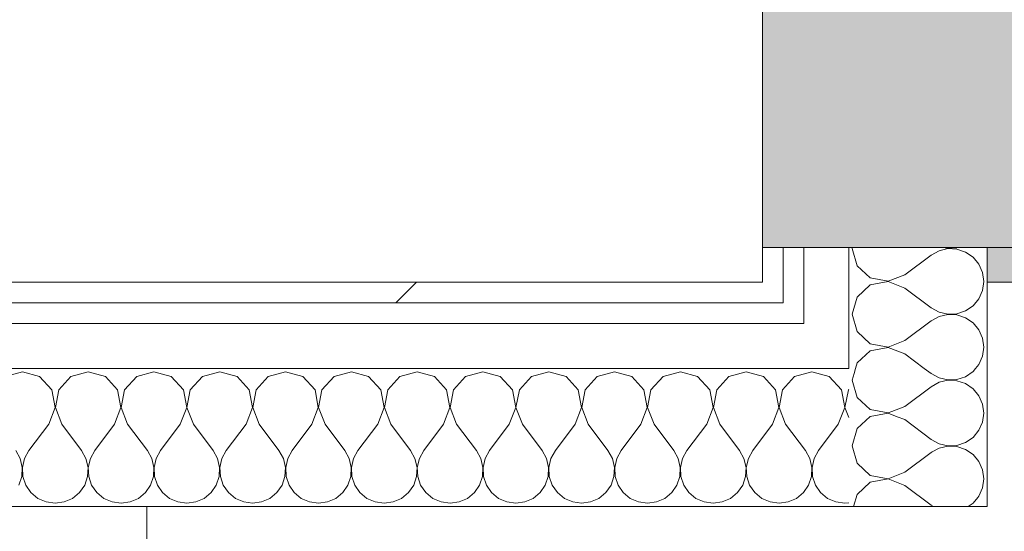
# Model space of a CAD drawing. Header units: millimetres. Extents: x -40968 to 11883, y -18816 to 4378.
# Tile 217 of 256: x 6142 to 6427, y -16796 to -16648. Entities that reach past the tile are written whole.
import ezdxf

# ---------------------------------------------------------------- set-up
doc = ezdxf.new("R2010")
doc.units = ezdxf.units.MM
doc.header["$MEASUREMENT"] = 0
doc.linetypes.add('Wipeout_Contour', pattern=[1000, 0, -1000])
for name, color, linetype, lineweight in [('08_E_Envans secs_Pluma_Nº__7', 7, 'Continuous', 5), ('10_ESTR_Pilars_Pluma_Nº__28', 7, 'Continuous', 20), ('10_ESTR_Pilars_Pluma_Nº__42', 8, 'Continuous', 25), ('12_FAÇ_Façana_Pluma_Nº__7', 7, 'Continuous', 5), ('Nuevo_08_E_Envans secs_Pluma_Nº__1', 7, 'Continuous', 5)]:
    doc.layers.add(name, color=color, linetype=linetype, lineweight=lineweight)
for name, color, linetype in [('10_ESTR_Pilars', 7, 'Continuous'), ('12_FAÇ_Façana', 7, 'Continuous'), ('Nuevo_08_E_Envans secs', 7, 'Continuous')]:
    doc.layers.add(name, color=color, linetype=linetype)
for name, color, linetype, lineweight, true_color in [('12_FAÇ_Façana_Pluma_Nº__102', 7, 'Continuous', 5, 0xcccccc), ('12_FAÇ_Façana_Pluma_Nº__176', 7, 'Continuous', 15, 0x93a0c6), ('Nuevo_08_E_Envans secs_Pluma_Nº__102', 7, 'Continuous', 5, 0xcccccc), ('Nuevo_08_E_Envans secs_Pluma_Nº__171', 171, 'Continuous', 13, 0xaaaaff), ('Nuevo_08_E_Envans secs_Pluma_Nº__177', 7, 'Continuous', 15, 0xf7e046)]:
    doc.layers.add(name, color=color, linetype=linetype, lineweight=lineweight, true_color=true_color)
pattern_1 = [(45, (0, 0), (-183.8478, 183.8478), [195, -65]), (45, (7e-14, 183.85), (-183.8478, 183.8478), [195, -65])]

# ---------------------------------------------------------------- blocks, each defined once
blk = doc.blocks.new('Muro_65_1', base_point=(6782.11, -16633.98))
at = {"layer": '12_FAÇ_Façana_Pluma_Nº__102', "linetype": 'Continuous', "lineweight": 0, "true_color": 0xe5e5e5}
for points in [[(6363.11, -16713.98), (6363.11, -16643.98), (6357.11, -16643.98), (6357.11, -16713.98)], [(6369.11, -16713.98), (6369.11, -16643.98), (6363.11, -16643.98), (6363.11, -16713.98)], [(6382.11, -16713.98), (6382.11, -16643.98), (6369.11, -16643.98), (6369.11, -16713.98)], [(6422.11, -16713.98), (6422.11, -16643.98), (6382.11, -16643.98), (6382.11, -16713.98)], [(6432.11, -16643.98), (6422.11, -16643.98), (6422.11, -16713.98), (6432.11, -16713.98)]]:
    blk.add_hatch(color=254, dxfattribs=at).paths.add_polyline_path(points)
at = {"layer": '12_FAÇ_Façana_Pluma_Nº__176', "linetype": 'Continuous', "lineweight": 0, "true_color": 0x495063}
blk.add_hatch(color=251, dxfattribs=at).paths.add_polyline_path([(6692.11, -16713.98), (6422.11, -16713.98), (6422.11, -16723.98), (6692.11, -16723.98)])
at = {"layer": '08_E_Envans secs_Pluma_Nº__7', "color": 7, "linetype": 'Continuous', "lineweight": 5}
for p, q in [((6357.11, -16713.98), (6363.11, -16713.98)), ((6363.11, -16713.98), (6369.11, -16713.98)), ((6369.11, -16713.98), (6382.11, -16713.98)), ((6382.11, -16713.98), (6422.11, -16713.98))]:
    blk.add_line(p, q, dxfattribs=at)
at = {"layer": '12_FAÇ_Façana_Pluma_Nº__7', "color": 7, "linetype": 'Continuous', "lineweight": 5}
blk.add_line((6422.11, -16713.98), (6432.11, -16713.98), dxfattribs=at)
at = {"layer": '12_FAÇ_Façana_Pluma_Nº__7', "color": 7, "linetype": 'Continuous', "lineweight": 5, "flags": 128}
for points in [[(6422.11, -16713.98), (6422.11, -16723.98)], [(6422.11, -16723.98), (6692.11, -16723.98)]]:
    blk.add_lwpolyline(points, dxfattribs=at)
at = {"layer": 'Nuevo_08_E_Envans secs_Pluma_Nº__1', "color": 7, "linetype": 'Continuous', "lineweight": 5}
blk.add_line((6357.11, -16643.98), (6357.11, -16713.98), dxfattribs=at)
blk = doc.blocks.new('*X139')
at = {"layer": 'Nuevo_08_E_Envans secs_Pluma_Nº__102', "color": 254, "linetype": 'Continuous', "lineweight": 5, "true_color": 0xcccccc}
for p, q in [((6383.6, -16750.47), (6383.06, -16752.38)), ((6383.06, -16752.38), (6384.48, -16757.39)), ((6384.48, -16757.39), (6388.32, -16760.9)), ((6388.32, -16760.9), (6393.44, -16761.87)), ((6393.44, -16761.94), (6388.32, -16762.91)), ((6393.44, -16761.87), (6394.56, -16761.43)), ((6396.09, -16762.96), (6393.44, -16761.94)), ((6388.32, -16762.91), (6384.48, -16766.42)), ((6384.48, -16766.42), (6383.06, -16771.43)), ((6383.06, -16771.43), (6384.48, -16776.44)), ((6398.3, -16779.05), (6405.92, -16773.33)), ((6406.27, -16773.14), (6405.92, -16773.33)), ((6384.48, -16776.44), (6388.32, -16779.95)), ((6393.44, -16780.91), (6398.3, -16779.05)), ((6388.32, -16781.96), (6384.48, -16785.47)), ((6388.32, -16779.95), (6393.44, -16780.91)), ((6393.44, -16780.99), (6388.32, -16781.96)), ((6398.3, -16782.86), (6393.44, -16780.99)), ((6398.3, -16782.86), (6405.92, -16788.57)), ((6384.48, -16785.47), (6383.48, -16788.98)), ((6418.05, -16787.98), (6419.44, -16786.31)), ((6405.92, -16788.57), (6406.65, -16788.98)), ((6416.61, -16788.98), (6418.05, -16787.98))]:
    blk.add_line(p, q, dxfattribs=at)
blk = doc.blocks.new('*X143')
at = {"layer": 'Nuevo_08_E_Envans secs_Pluma_Nº__102', "color": 254, "linetype": 'Continuous', "lineweight": 5, "true_color": 0xcccccc}
for p, q in [((6383.15, -16713.98), (6383.06, -16714.29)), ((6383.06, -16714.29), (6384.48, -16719.29)), ((6398.3, -16721.9), (6405.92, -16716.19)), ((6408.21, -16714.92), (6405.92, -16716.19)), ((6410.77, -16714.32), (6408.21, -16714.92)), ((6409.61, -16713.98), (6410.77, -16714.25)), ((6410.77, -16714.25), (6413.4, -16714.12)), ((6413.4, -16714.45), (6410.77, -16714.32)), ((6413.4, -16714.12), (6413.83, -16713.98)), ((6415.89, -16715.29), (6413.4, -16714.45)), ((6418.05, -16716.78), (6415.89, -16715.29)), ((6384.48, -16719.29), (6388.32, -16722.8)), ((6419.73, -16718.8), (6418.05, -16716.78)), ((6420.79, -16721.21), (6419.73, -16718.8)), ((6393.44, -16723.77), (6398.3, -16721.9)), ((6421.15, -16723.81), (6420.79, -16721.21)), ((6388.32, -16724.81), (6384.48, -16728.33)), ((6388.32, -16722.8), (6393.44, -16723.77)), ((6393.44, -16723.85), (6388.32, -16724.81)), ((6398.3, -16725.71), (6393.44, -16723.85)), ((6420.79, -16726.41), (6421.15, -16723.81)), ((6398.3, -16725.71), (6405.92, -16731.43)), ((6419.73, -16728.82), (6420.79, -16726.41)), ((6384.48, -16728.33), (6383.06, -16733.33)), ((6418.05, -16730.84), (6419.73, -16728.82)), ((6383.06, -16733.33), (6384.48, -16738.34)), ((6405.92, -16731.43), (6408.21, -16732.7)), ((6408.21, -16732.7), (6410.77, -16733.29)), ((6410.77, -16733.37), (6408.21, -16733.97)), ((6410.77, -16733.29), (6413.4, -16733.17)), ((6413.4, -16733.5), (6410.77, -16733.37)), ((6413.4, -16733.17), (6415.89, -16732.33)), ((6415.89, -16734.34), (6413.4, -16733.5)), ((6415.89, -16732.33), (6418.05, -16730.84)), ((6398.3, -16740.95), (6405.92, -16735.24)), ((6408.21, -16733.97), (6405.92, -16735.24)), ((6418.05, -16735.83), (6415.89, -16734.34)), ((6419.73, -16737.85), (6418.05, -16735.83)), ((6384.48, -16738.34), (6388.32, -16741.85)), ((6420.79, -16740.25), (6419.73, -16737.85)), ((6388.32, -16741.85), (6393.44, -16742.82)), ((6393.44, -16742.82), (6398.3, -16740.95)), ((6421.15, -16742.86), (6420.79, -16740.25)), ((6388.32, -16743.86), (6384.48, -16747.37)), ((6393.44, -16742.9), (6388.32, -16743.86)), ((6398.3, -16744.76), (6393.44, -16742.9)), ((6398.3, -16744.76), (6403.91, -16748.98)), ((6420.79, -16745.46), (6421.15, -16742.86)), ((6384.48, -16747.37), (6384.03, -16748.98)), ((6419.73, -16747.86), (6420.79, -16745.46)), ((6418.81, -16748.98), (6419.73, -16747.86))]:
    blk.add_line(p, q, dxfattribs=at)
blk = doc.blocks.new('*X144')
at = {"layer": 'Nuevo_08_E_Envans secs_Pluma_Nº__102', "color": 254, "linetype": 'Continuous', "lineweight": 5, "true_color": 0xcccccc}
for p, q in [((6384.03, -16748.98), (6383.6, -16750.47)), ((6403.91, -16748.98), (6405.92, -16750.48)), ((6405.92, -16750.48), (6408.21, -16751.75)), ((6415.89, -16751.38), (6418.05, -16749.89)), ((6418.05, -16749.89), (6418.81, -16748.98)), ((6408.21, -16753.01), (6405.92, -16754.29)), ((6408.21, -16751.75), (6410.77, -16752.34)), ((6410.77, -16752.42), (6408.21, -16753.01)), ((6410.77, -16752.34), (6413.4, -16752.22)), ((6413.4, -16752.55), (6410.77, -16752.42)), ((6413.4, -16752.22), (6415.89, -16751.38)), ((6415.89, -16753.39), (6413.4, -16752.55)), ((6418.05, -16754.87), (6415.89, -16753.39)), ((6398.3, -16760), (6405.92, -16754.29)), ((6419.73, -16756.9), (6418.05, -16754.87)), ((6420.79, -16759.3), (6419.73, -16756.9)), ((6394.56, -16761.43), (6398.3, -16760)), ((6421.15, -16761.9), (6420.79, -16759.3)), ((6420.79, -16764.51), (6421.15, -16761.9)), ((6398.3, -16763.81), (6396.09, -16762.96)), ((6398.3, -16763.81), (6405.92, -16769.52)), ((6419.73, -16766.91), (6420.79, -16764.51)), ((6418.05, -16768.94), (6419.73, -16766.91)), ((6405.92, -16769.52), (6408.21, -16770.8)), ((6413.4, -16771.26), (6415.89, -16770.42)), ((6415.89, -16770.42), (6418.05, -16768.94)), ((6408.21, -16772.06), (6406.27, -16773.14)), ((6408.21, -16770.8), (6410.77, -16771.39)), ((6410.77, -16771.47), (6408.21, -16772.06)), ((6410.77, -16771.39), (6413.4, -16771.26)), ((6413.4, -16771.59), (6410.77, -16771.47)), ((6415.89, -16772.43), (6413.4, -16771.59)), ((6418.05, -16773.92), (6415.89, -16772.43)), ((6419.73, -16775.95), (6418.05, -16773.92)), ((6420.79, -16778.35), (6419.73, -16775.95)), ((6421.15, -16780.95), (6420.79, -16778.35)), ((6420.79, -16783.55), (6421.15, -16780.95)), ((6419.73, -16785.96), (6420.79, -16783.55)), ((6419.44, -16786.31), (6419.73, -16785.96))]:
    blk.add_line(p, q, dxfattribs=at)
blk = doc.blocks.new('Muro_78_1', base_point=(6357.11, -14316.98))
at = {"layer": 'Nuevo_08_E_Envans secs_Pluma_Nº__1', "color": 7, "linetype": 'Continuous', "lineweight": 5, "flags": 128}
for points in [[(6422.11, -16788.98), (6422.11, -16713.98)], [(6422.11, -16788.98), (6382.11, -16788.98)]]:
    blk.add_lwpolyline(points, dxfattribs=at)
at = {"layer": 'Nuevo_08_E_Envans secs', "color": 7, "lineweight": 20}
for name in ['*X139', '*X144']:
    blk.add_blockref(name, (0, 0), dxfattribs=at)
at = {"color": 254, "linetype": 'Wipeout_Contour', "lineweight": 0, "ltscale": 53688.359124}
blk.add_wipeout([(6357.11, -16723.98), (6357.11, -16729.98), (6363.11, -16729.98)], dxfattribs=at).dxf.layer = 'Nuevo_08_E_Envans secs'
at = {"color": 254, "linetype": 'Wipeout_Contour', "lineweight": 0, "ltscale": 53750.382244}
blk.add_wipeout([(6369.11, -16735.98), (6369.11, -16748.98), (6382.11, -16748.98)], dxfattribs=at).dxf.layer = 'Nuevo_08_E_Envans secs'
at = {"layer": 'Nuevo_08_E_Envans secs_Pluma_Nº__171', "linetype": 'Continuous', "lineweight": 13, "true_color": 0xaaaaff}
h = blk.add_hatch(dxfattribs=at)
h.set_pattern_fill('Panellat_HPL_0001', color=161, style=0, pattern_type=2)
h.set_pattern_definition(pattern_1)
h.paths.add_polyline_path([(6357.11, -16723.98), (6357.11, -16729.98), (6363.11, -16729.98)])
at = {"layer": 'Nuevo_08_E_Envans secs_Pluma_Nº__177', "linetype": 'Continuous', "lineweight": 15, "true_color": 0xf7e046}
h = blk.add_hatch(dxfattribs=at)
h.set_pattern_fill('Panellat_HPL_0001', color=53, style=0, pattern_type=2)
h.set_pattern_definition(pattern_1)
h.paths.add_polyline_path([(6369.11, -16735.98), (6369.11, -16748.98), (6382.11, -16748.98)])
at = {"color": 254, "linetype": 'Wipeout_Contour', "lineweight": 0, "ltscale": 71551.392774}
blk.add_wipeout([(6363.11, -16723.98), (6363.11, -16713.98), (6357.11, -16713.98), (6357.11, -16723.98)], dxfattribs=at).dxf.layer = 'Nuevo_08_E_Envans secs'
at = {"color": 254, "linetype": 'Wipeout_Contour', "lineweight": 0, "ltscale": 71595.890901}
blk.add_wipeout([(6382.11, -16735.98), (6382.11, -16713.98), (6369.11, -16713.98), (6369.11, -16735.98)], dxfattribs=at).dxf.layer = 'Nuevo_08_E_Envans secs'
at = {"layer": 'Nuevo_08_E_Envans secs_Pluma_Nº__171', "linetype": 'Continuous', "lineweight": 13, "true_color": 0xaaaaff}
h = blk.add_hatch(dxfattribs=at)
h.set_pattern_fill('Panellat_HPL_0001', color=161, style=0, pattern_type=2)
h.set_pattern_definition(pattern_1)
h.paths.add_polyline_path([(6363.11, -16723.98), (6363.11, -16713.98), (6357.11, -16713.98), (6357.11, -16723.98)])
at = {"layer": 'Nuevo_08_E_Envans secs_Pluma_Nº__177', "linetype": 'Continuous', "lineweight": 15, "true_color": 0xf7e046}
h = blk.add_hatch(dxfattribs=at)
h.set_pattern_fill('Panellat_HPL_0001', color=53, style=0, pattern_type=2)
h.set_pattern_definition(pattern_1)
h.paths.add_polyline_path([(6382.11, -16735.98), (6382.11, -16713.98), (6369.11, -16713.98), (6369.11, -16735.98)])
at = {"layer": '08_E_Envans secs_Pluma_Nº__7', "color": 7, "linetype": 'Continuous', "lineweight": 5}
for p, q in [((6357.11, -16713.98), (6363.11, -16713.98)), ((6363.11, -16713.98), (6369.11, -16713.98)), ((6369.11, -16713.98), (6382.11, -16713.98)), ((6382.11, -16713.98), (6422.11, -16713.98))]:
    blk.add_line(p, q, dxfattribs=at)
at = {"color": 254, "linetype": 'Wipeout_Contour', "lineweight": 0, "ltscale": 53683.59317}
blk.add_wipeout([(6363.11, -16723.98), (6357.11, -16723.98), (6363.11, -16729.98)], dxfattribs=at).dxf.layer = 'Nuevo_08_E_Envans secs'
at = {"color": 254, "linetype": 'Wipeout_Contour', "lineweight": 0, "ltscale": 53741.569266}
blk.add_wipeout([(6382.11, -16735.98), (6369.11, -16735.98), (6382.11, -16748.98)], dxfattribs=at).dxf.layer = 'Nuevo_08_E_Envans secs'
at = {"layer": 'Nuevo_08_E_Envans secs_Pluma_Nº__171', "linetype": 'Continuous', "lineweight": 13, "true_color": 0xaaaaff}
h = blk.add_hatch(dxfattribs=at)
h.set_pattern_fill('Panellat_HPL_0001', color=161, style=0, pattern_type=2)
h.set_pattern_definition(pattern_1)
h.paths.add_polyline_path([(6363.11, -16723.98), (6357.11, -16723.98), (6363.11, -16729.98)])
at = {"layer": 'Nuevo_08_E_Envans secs_Pluma_Nº__177', "linetype": 'Continuous', "lineweight": 15, "true_color": 0xf7e046}
h = blk.add_hatch(dxfattribs=at)
h.set_pattern_fill('Panellat_HPL_0001', color=53, style=0, pattern_type=2)
h.set_pattern_definition(pattern_1)
h.paths.add_polyline_path([(6382.11, -16735.98), (6369.11, -16735.98), (6382.11, -16748.98)])
at = {"layer": 'Nuevo_08_E_Envans secs_Pluma_Nº__1', "color": 7, "linetype": 'Continuous', "lineweight": 5}
for p, q in [((6363.11, -16713.98), (6363.11, -16729.98)), ((6369.11, -16713.98), (6369.11, -16735.98)), ((6382.11, -16713.98), (6382.11, -16748.98)), ((6357.11, -16729.98), (6363.11, -16729.98)), ((6363.11, -16735.98), (6369.11, -16735.98)), ((6369.11, -16748.98), (6382.11, -16748.98))]:
    blk.add_line(p, q, dxfattribs=at)
at = {"layer": 'Nuevo_08_E_Envans secs_Pluma_Nº__1', "color": 7, "linetype": 'Continuous', "lineweight": 5, "flags": 128}
blk.add_lwpolyline([(6357.11, -14438.98), (6357.11, -16723.98)], dxfattribs=at)
at = {"layer": 'Nuevo_08_E_Envans secs', "color": 7, "lineweight": 20}
blk.add_blockref('*X143', (0, 0), dxfattribs=at)
blk = doc.blocks.new('*X463')
at = {"layer": 'Nuevo_08_E_Envans secs_Pluma_Nº__102', "color": 254, "linetype": 'Continuous', "lineweight": 5, "true_color": 0xcccccc}
for p, q in [((6142.86, -16749.93), (6137.85, -16751.35)), ((6147.86, -16751.35), (6142.86, -16749.93)), ((6161.9, -16749.93), (6156.9, -16751.35)), ((6166.91, -16751.35), (6161.9, -16749.93)), ((6180.95, -16749.93), (6175.95, -16751.35)), ((6185.96, -16751.35), (6180.95, -16749.93)), ((6200, -16749.93), (6194.99, -16751.35)), ((6205.01, -16751.35), (6200, -16749.93)), ((6219.05, -16749.93), (6214.04, -16751.35)), ((6224.05, -16751.35), (6219.05, -16749.93)), ((6238.1, -16749.93), (6233.09, -16751.35)), ((6243.1, -16751.35), (6238.1, -16749.93)), ((6257.14, -16749.93), (6252.14, -16751.35)), ((6262.15, -16751.35), (6257.14, -16749.93)), ((6276.19, -16749.93), (6271.18, -16751.35)), ((6281.2, -16751.35), (6276.19, -16749.93)), ((6295.24, -16749.93), (6290.23, -16751.35)), ((6300.25, -16751.35), (6295.24, -16749.93)), ((6314.29, -16749.93), (6309.28, -16751.35)), ((6319.29, -16751.35), (6314.29, -16749.93)), ((6333.33, -16749.93), (6328.33, -16751.35)), ((6338.34, -16751.35), (6333.33, -16749.93)), ((6352.38, -16749.93), (6347.37, -16751.35)), ((6357.39, -16751.35), (6352.38, -16749.93)), ((6371.43, -16749.93), (6366.42, -16751.35)), ((6376.44, -16751.35), (6371.43, -16749.93)), ((6151.38, -16755.19), (6147.86, -16751.35)), ((6156.9, -16751.35), (6153.39, -16755.19)), ((6170.42, -16755.19), (6166.91, -16751.35)), ((6175.95, -16751.35), (6172.43, -16755.19)), ((6189.47, -16755.19), (6185.96, -16751.35)), ((6194.99, -16751.35), (6191.48, -16755.19)), ((6208.52, -16755.19), (6205.01, -16751.35)), ((6214.04, -16751.35), (6210.53, -16755.19)), ((6227.57, -16755.19), (6224.05, -16751.35)), ((6233.09, -16751.35), (6229.58, -16755.19)), ((6246.61, -16755.19), (6243.1, -16751.35)), ((6252.14, -16751.35), (6248.62, -16755.19)), ((6265.66, -16755.19), (6262.15, -16751.35)), ((6271.18, -16751.35), (6267.67, -16755.19)), ((6284.71, -16755.19), (6281.2, -16751.35)), ((6290.23, -16751.35), (6286.72, -16755.19)), ((6303.76, -16755.19), (6300.25, -16751.35)), ((6309.28, -16751.35), (6305.77, -16755.19)), ((6322.8, -16755.19), (6319.29, -16751.35)), ((6328.33, -16751.35), (6324.81, -16755.19)), ((6341.85, -16755.19), (6338.34, -16751.35)), ((6347.37, -16751.35), (6343.86, -16755.19)), ((6360.9, -16755.19), (6357.39, -16751.35)), ((6366.42, -16751.35), (6362.91, -16755.19)), ((6379.95, -16755.19), (6376.44, -16751.35)), ((6152.34, -16760.31), (6151.38, -16755.19)), ((6153.39, -16755.19), (6152.42, -16760.31)), ((6171.39, -16760.31), (6170.42, -16755.19)), ((6172.43, -16755.19), (6171.47, -16760.31)), ((6190.44, -16760.31), (6189.47, -16755.19)), ((6191.48, -16755.19), (6190.51, -16760.31)), ((6209.49, -16760.31), (6208.52, -16755.19)), ((6210.53, -16755.19), (6209.56, -16760.31)), ((6228.53, -16760.31), (6227.57, -16755.19)), ((6229.58, -16755.19), (6228.61, -16760.31)), ((6247.58, -16760.31), (6246.61, -16755.19)), ((6248.62, -16755.19), (6247.66, -16760.31)), ((6266.63, -16760.31), (6265.66, -16755.19)), ((6267.67, -16755.19), (6266.71, -16760.31)), ((6285.68, -16760.31), (6284.71, -16755.19)), ((6286.72, -16755.19), (6285.75, -16760.31)), ((6304.72, -16760.31), (6303.76, -16755.19)), ((6305.77, -16755.19), (6304.8, -16760.31)), ((6323.77, -16760.31), (6322.8, -16755.19)), ((6324.81, -16755.19), (6323.85, -16760.31)), ((6342.82, -16760.31), (6341.85, -16755.19)), ((6343.86, -16755.19), (6342.9, -16760.31)), ((6361.87, -16760.31), (6360.9, -16755.19)), ((6362.91, -16755.19), (6361.94, -16760.31)), ((6380.91, -16760.31), (6379.95, -16755.19)), ((6381.96, -16755.19), (6380.99, -16760.31)), ((6382.11, -16755.03), (6381.96, -16755.19)), ((6150.48, -16765.17), (6152.34, -16760.31)), ((6152.42, -16760.31), (6154.29, -16765.17)), ((6169.52, -16765.17), (6171.39, -16760.31)), ((6171.47, -16760.31), (6173.33, -16765.17)), ((6188.57, -16765.17), (6190.44, -16760.31)), ((6190.51, -16760.31), (6192.38, -16765.17)), ((6207.62, -16765.17), (6209.49, -16760.31)), ((6209.56, -16760.31), (6211.43, -16765.17)), ((6226.67, -16765.17), (6228.53, -16760.31)), ((6228.61, -16760.31), (6230.48, -16765.17)), ((6245.71, -16765.17), (6247.58, -16760.31)), ((6247.66, -16760.31), (6249.52, -16765.17)), ((6264.76, -16765.17), (6266.63, -16760.31)), ((6266.71, -16760.31), (6268.57, -16765.17)), ((6283.81, -16765.17), (6285.68, -16760.31)), ((6285.75, -16760.31), (6287.62, -16765.17)), ((6302.86, -16765.17), (6304.72, -16760.31)), ((6304.8, -16760.31), (6306.67, -16765.17)), ((6321.9, -16765.17), (6323.77, -16760.31)), ((6323.85, -16760.31), (6325.71, -16765.17)), ((6340.95, -16765.17), (6342.82, -16760.31)), ((6342.9, -16760.31), (6344.76, -16765.17)), ((6360, -16765.17), (6361.87, -16760.31)), ((6361.94, -16760.31), (6363.81, -16765.17)), ((6379.05, -16765.17), (6380.91, -16760.31)), ((6380.99, -16760.31), (6382.11, -16763.21)), ((6150.48, -16765.17), (6144.76, -16772.79)), ((6154.29, -16765.17), (6160, -16772.79)), ((6169.52, -16765.17), (6163.81, -16772.79)), ((6173.33, -16765.17), (6179.05, -16772.79)), ((6188.57, -16765.17), (6182.86, -16772.79)), ((6192.38, -16765.17), (6198.1, -16772.79)), ((6207.62, -16765.17), (6201.9, -16772.79)), ((6211.43, -16765.17), (6217.14, -16772.79)), ((6226.67, -16765.17), (6220.95, -16772.79)), ((6230.48, -16765.17), (6236.19, -16772.79)), ((6245.71, -16765.17), (6240, -16772.79)), ((6249.52, -16765.17), (6255.24, -16772.79)), ((6264.76, -16765.17), (6259.05, -16772.79)), ((6268.57, -16765.17), (6274.29, -16772.79)), ((6283.81, -16765.17), (6278.1, -16772.79)), ((6287.62, -16765.17), (6293.33, -16772.79)), ((6302.86, -16765.17), (6297.14, -16772.79)), ((6306.67, -16765.17), (6312.38, -16772.79)), ((6321.9, -16765.17), (6316.19, -16772.79)), ((6325.71, -16765.17), (6331.43, -16772.79)), ((6340.95, -16765.17), (6335.24, -16772.79)), ((6344.76, -16765.17), (6350.48, -16772.79)), ((6360, -16765.17), (6354.29, -16772.79)), ((6363.81, -16765.17), (6369.52, -16772.79)), ((6379.05, -16765.17), (6373.33, -16772.79)), ((6142.22, -16775.08), (6140.95, -16772.79)), ((6144.76, -16772.79), (6143.49, -16775.08)), ((6161.27, -16775.08), (6160, -16772.79)), ((6163.81, -16772.79), (6162.54, -16775.08)), ((6180.32, -16775.08), (6179.05, -16772.79)), ((6182.86, -16772.79), (6181.59, -16775.08)), ((6199.37, -16775.08), (6198.1, -16772.79)), ((6201.9, -16772.79), (6200.63, -16775.08)), ((6218.41, -16775.08), (6217.14, -16772.79)), ((6220.95, -16772.79), (6219.68, -16775.08)), ((6237.46, -16775.08), (6236.19, -16772.79)), ((6240, -16772.79), (6238.73, -16775.08)), ((6256.51, -16775.08), (6255.24, -16772.79)), ((6259.05, -16772.79), (6257.78, -16775.08)), ((6275.56, -16775.08), (6274.29, -16772.79)), ((6278.1, -16772.79), (6276.82, -16775.08)), ((6294.6, -16775.08), (6293.33, -16772.79)), ((6297.14, -16772.79), (6295.87, -16775.08)), ((6313.65, -16775.08), (6312.38, -16772.79)), ((6316.19, -16772.79), (6314.92, -16775.08)), ((6332.7, -16775.08), (6331.43, -16772.79)), ((6335.24, -16772.79), (6333.97, -16775.08)), ((6351.75, -16775.08), (6350.48, -16772.79)), ((6354.29, -16772.79), (6353.01, -16775.08)), ((6370.8, -16775.08), (6369.52, -16772.79)), ((6373.33, -16772.79), (6372.06, -16775.08)), ((6142.82, -16777.64), (6142.22, -16775.08)), ((6143.49, -16775.08), (6142.9, -16777.64)), ((6161.87, -16777.64), (6161.27, -16775.08)), ((6162.54, -16775.08), (6161.94, -16777.64)), ((6180.91, -16777.64), (6180.32, -16775.08)), ((6181.59, -16775.08), (6180.99, -16777.64)), ((6199.96, -16777.64), (6199.37, -16775.08)), ((6200.63, -16775.08), (6200.04, -16777.64)), ((6219.01, -16777.64), (6218.41, -16775.08)), ((6219.68, -16775.08), (6219.09, -16777.64)), ((6238.06, -16777.64), (6237.46, -16775.08)), ((6238.73, -16775.08), (6238.13, -16777.64)), ((6257.1, -16777.64), (6256.51, -16775.08)), ((6257.78, -16775.08), (6257.18, -16777.64)), ((6276.15, -16777.64), (6275.56, -16775.08)), ((6276.82, -16775.08), (6276.23, -16777.64)), ((6295.2, -16777.64), (6294.6, -16775.08)), ((6295.87, -16775.08), (6295.28, -16777.64)), ((6314.25, -16777.64), (6313.65, -16775.08)), ((6314.92, -16775.08), (6314.32, -16777.64)), ((6333.29, -16777.64), (6332.7, -16775.08)), ((6333.97, -16775.08), (6333.37, -16777.64)), ((6352.34, -16777.64), (6351.75, -16775.08)), ((6353.01, -16775.08), (6352.42, -16777.64)), ((6371.39, -16777.64), (6370.8, -16775.08)), ((6372.06, -16775.08), (6371.47, -16777.64)), ((6142.69, -16780.27), (6142.82, -16777.64)), ((6142.9, -16777.64), (6143.02, -16780.27)), ((6161.74, -16780.27), (6161.87, -16777.64)), ((6161.94, -16777.64), (6162.07, -16780.27)), ((6180.79, -16780.27), (6180.91, -16777.64)), ((6180.99, -16777.64), (6181.12, -16780.27)), ((6199.83, -16780.27), (6199.96, -16777.64)), ((6200.04, -16777.64), (6200.17, -16780.27)), ((6218.88, -16780.27), (6219.01, -16777.64)), ((6219.09, -16777.64), (6219.21, -16780.27)), ((6237.93, -16780.27), (6238.06, -16777.64)), ((6238.13, -16777.64), (6238.26, -16780.27)), ((6256.98, -16780.27), (6257.1, -16777.64)), ((6257.18, -16777.64), (6257.31, -16780.27)), ((6276.02, -16780.27), (6276.15, -16777.64)), ((6276.23, -16777.64), (6276.36, -16780.27)), ((6295.07, -16780.27), (6295.2, -16777.64)), ((6295.28, -16777.64), (6295.4, -16780.27)), ((6314.12, -16780.27), (6314.25, -16777.64)), ((6314.32, -16777.64), (6314.45, -16780.27)), ((6333.17, -16780.27), (6333.29, -16777.64)), ((6333.37, -16777.64), (6333.5, -16780.27)), ((6352.22, -16780.27), (6352.34, -16777.64)), ((6352.42, -16777.64), (6352.55, -16780.27)), ((6371.26, -16780.27), (6371.39, -16777.64)), ((6371.47, -16777.64), (6371.59, -16780.27)), ((6141.85, -16782.76), (6142.69, -16780.27)), ((6143.02, -16780.27), (6143.86, -16782.76)), ((6160.9, -16782.76), (6161.74, -16780.27)), ((6162.07, -16780.27), (6162.91, -16782.76)), ((6179.95, -16782.76), (6180.79, -16780.27)), ((6181.12, -16780.27), (6181.96, -16782.76)), ((6198.99, -16782.76), (6199.83, -16780.27)), ((6200.17, -16780.27), (6201.01, -16782.76)), ((6218.04, -16782.76), (6218.88, -16780.27)), ((6219.21, -16780.27), (6220.05, -16782.76)), ((6237.09, -16782.76), (6237.93, -16780.27)), ((6238.26, -16780.27), (6239.1, -16782.76)), ((6256.14, -16782.76), (6256.98, -16780.27)), ((6257.31, -16780.27), (6258.15, -16782.76)), ((6275.19, -16782.76), (6276.02, -16780.27)), ((6276.36, -16780.27), (6277.2, -16782.76)), ((6294.23, -16782.76), (6295.07, -16780.27)), ((6295.4, -16780.27), (6296.24, -16782.76)), ((6313.28, -16782.76), (6314.12, -16780.27)), ((6314.45, -16780.27), (6315.29, -16782.76)), ((6332.33, -16782.76), (6333.17, -16780.27)), ((6333.5, -16780.27), (6334.34, -16782.76)), ((6351.38, -16782.76), (6352.22, -16780.27)), ((6352.55, -16780.27), (6353.39, -16782.76)), ((6370.42, -16782.76), (6371.26, -16780.27)), ((6371.59, -16780.27), (6372.43, -16782.76)), ((6143.86, -16782.76), (6145.35, -16784.92)), ((6159.41, -16784.92), (6160.9, -16782.76)), ((6162.91, -16782.76), (6164.4, -16784.92)), ((6178.46, -16784.92), (6179.95, -16782.76)), ((6181.96, -16782.76), (6183.45, -16784.92)), ((6197.51, -16784.92), (6198.99, -16782.76)), ((6201.01, -16782.76), (6202.49, -16784.92)), ((6216.55, -16784.92), (6218.04, -16782.76)), ((6220.05, -16782.76), (6221.54, -16784.92)), ((6235.6, -16784.92), (6237.09, -16782.76)), ((6239.1, -16782.76), (6240.59, -16784.92)), ((6254.65, -16784.92), (6256.14, -16782.76)), ((6258.15, -16782.76), (6259.64, -16784.92)), ((6273.7, -16784.92), (6275.19, -16782.76)), ((6277.2, -16782.76), (6278.68, -16784.92)), ((6292.74, -16784.92), (6294.23, -16782.76)), ((6296.24, -16782.76), (6297.73, -16784.92)), ((6311.79, -16784.92), (6313.28, -16782.76)), ((6315.29, -16782.76), (6316.78, -16784.92)), ((6330.84, -16784.92), (6332.33, -16782.76)), ((6334.34, -16782.76), (6335.83, -16784.92)), ((6349.89, -16784.92), (6351.38, -16782.76)), ((6353.39, -16782.76), (6354.87, -16784.92)), ((6368.94, -16784.92), (6370.42, -16782.76)), ((6372.43, -16782.76), (6373.92, -16784.92)), ((6145.35, -16784.92), (6147.37, -16786.6)), ((6147.37, -16786.6), (6149.78, -16787.66)), ((6149.78, -16787.66), (6152.38, -16788.02)), ((6152.38, -16788.02), (6154.98, -16787.66)), ((6154.98, -16787.66), (6157.39, -16786.6)), ((6157.39, -16786.6), (6159.41, -16784.92)), ((6164.4, -16784.92), (6166.42, -16786.6)), ((6166.42, -16786.6), (6168.83, -16787.66)), ((6168.83, -16787.66), (6171.43, -16788.02)), ((6171.43, -16788.02), (6174.03, -16787.66)), ((6174.03, -16787.66), (6176.44, -16786.6)), ((6176.44, -16786.6), (6178.46, -16784.92)), ((6183.45, -16784.92), (6185.47, -16786.6)), ((6185.47, -16786.6), (6187.87, -16787.66)), ((6187.87, -16787.66), (6190.48, -16788.02)), ((6190.48, -16788.02), (6193.08, -16787.66)), ((6193.08, -16787.66), (6195.48, -16786.6)), ((6195.48, -16786.6), (6197.51, -16784.92)), ((6202.49, -16784.92), (6204.52, -16786.6)), ((6204.52, -16786.6), (6206.92, -16787.66)), ((6206.92, -16787.66), (6209.52, -16788.02)), ((6209.52, -16788.02), (6212.13, -16787.66)), ((6212.13, -16787.66), (6214.53, -16786.6)), ((6214.53, -16786.6), (6216.55, -16784.92)), ((6221.54, -16784.92), (6223.56, -16786.6)), ((6223.56, -16786.6), (6225.97, -16787.66)), ((6225.97, -16787.66), (6228.57, -16788.02)), ((6228.57, -16788.02), (6231.17, -16787.66)), ((6231.17, -16787.66), (6233.58, -16786.6)), ((6233.58, -16786.6), (6235.6, -16784.92)), ((6240.59, -16784.92), (6242.61, -16786.6)), ((6242.61, -16786.6), (6245.02, -16787.66)), ((6245.02, -16787.66), (6247.62, -16788.02)), ((6247.62, -16788.02), (6250.22, -16787.66)), ((6250.22, -16787.66), (6252.63, -16786.6)), ((6252.63, -16786.6), (6254.65, -16784.92)), ((6259.64, -16784.92), (6261.66, -16786.6)), ((6261.66, -16786.6), (6264.06, -16787.66)), ((6264.06, -16787.66), (6266.67, -16788.02)), ((6266.67, -16788.02), (6269.27, -16787.66)), ((6269.27, -16787.66), (6271.67, -16786.6)), ((6271.67, -16786.6), (6273.7, -16784.92)), ((6278.68, -16784.92), (6280.71, -16786.6)), ((6280.71, -16786.6), (6283.11, -16787.66)), ((6283.11, -16787.66), (6285.71, -16788.02)), ((6285.71, -16788.02), (6288.32, -16787.66)), ((6288.32, -16787.66), (6290.72, -16786.6)), ((6290.72, -16786.6), (6292.74, -16784.92)), ((6297.73, -16784.92), (6299.75, -16786.6)), ((6299.75, -16786.6), (6302.16, -16787.66)), ((6302.16, -16787.66), (6304.76, -16788.02)), ((6304.76, -16788.02), (6307.36, -16787.66)), ((6307.36, -16787.66), (6309.77, -16786.6)), ((6309.77, -16786.6), (6311.79, -16784.92)), ((6316.78, -16784.92), (6318.8, -16786.6)), ((6318.8, -16786.6), (6321.21, -16787.66)), ((6321.21, -16787.66), (6323.81, -16788.02)), ((6323.81, -16788.02), (6326.41, -16787.66)), ((6326.41, -16787.66), (6328.82, -16786.6)), ((6328.82, -16786.6), (6330.84, -16784.92)), ((6335.83, -16784.92), (6337.85, -16786.6)), ((6337.85, -16786.6), (6340.25, -16787.66)), ((6340.25, -16787.66), (6342.86, -16788.02)), ((6342.86, -16788.02), (6345.46, -16787.66)), ((6345.46, -16787.66), (6347.86, -16786.6)), ((6347.86, -16786.6), (6349.89, -16784.92)), ((6354.87, -16784.92), (6356.9, -16786.6)), ((6356.9, -16786.6), (6359.3, -16787.66)), ((6359.3, -16787.66), (6361.9, -16788.02)), ((6361.9, -16788.02), (6364.51, -16787.66)), ((6364.51, -16787.66), (6366.91, -16786.6)), ((6366.91, -16786.6), (6368.94, -16784.92)), ((6373.92, -16784.92), (6375.95, -16786.6)), ((6375.95, -16786.6), (6378.35, -16787.66)), ((6378.35, -16787.66), (6380.95, -16788.02)), ((6380.95, -16788.02), (6382.11, -16787.86))]:
    blk.add_line(p, q, dxfattribs=at)
blk = doc.blocks.new('Muro_143_1', base_point=(6357.11, -16788.98))
at = {"layer": 'Nuevo_08_E_Envans secs_Pluma_Nº__1', "color": 7, "linetype": 'Continuous', "lineweight": 5, "flags": 128}
blk.add_lwpolyline([(6178.89, -16788.98), (6382.11, -16788.98)], dxfattribs=at)
at = {"color": 254, "linetype": 'Wipeout_Contour', "lineweight": 0, "ltscale": 71176.852418}
blk.add_wipeout([(5769.89, -16729.98), (6357.11, -16729.98), (6357.11, -16723.98), (5769.89, -16723.98)], dxfattribs=at).dxf.layer = 'Nuevo_08_E_Envans secs'
at = {"color": 254, "linetype": 'Wipeout_Contour', "lineweight": 0, "ltscale": 71256.06503}
blk.add_wipeout([(5788.89, -16748.98), (6369.11, -16748.98), (6369.11, -16735.98), (5788.89, -16735.98)], dxfattribs=at).dxf.layer = 'Nuevo_08_E_Envans secs'
at = {"layer": 'Nuevo_08_E_Envans secs_Pluma_Nº__171', "linetype": 'Continuous', "lineweight": 13, "true_color": 0xaaaaff}
h = blk.add_hatch(dxfattribs=at)
h.set_pattern_fill('Panellat_HPL_0001', color=161, style=0, pattern_type=2)
h.set_pattern_definition(pattern_1)
h.paths.add_polyline_path([(5769.89, -16729.98), (6357.11, -16729.98), (6357.11, -16723.98), (5769.89, -16723.98)])
at = {"layer": 'Nuevo_08_E_Envans secs_Pluma_Nº__177', "linetype": 'Continuous', "lineweight": 15, "true_color": 0xf7e046}
h = blk.add_hatch(dxfattribs=at)
h.set_pattern_fill('Panellat_HPL_0001', color=53, style=0, pattern_type=2)
h.set_pattern_definition(pattern_1)
h.paths.add_polyline_path([(5788.89, -16748.98), (6369.11, -16748.98), (6369.11, -16735.98), (5788.89, -16735.98)])
at = {"layer": 'Nuevo_08_E_Envans secs_Pluma_Nº__1', "color": 7, "linetype": 'Continuous', "lineweight": 5}
for p, q in [((6357.11, -16729.98), (5775.89, -16729.98)), ((6357.11, -16729.98), (6363.11, -16729.98)), ((6363.11, -16735.98), (5788.89, -16735.98)), ((6363.11, -16735.98), (6369.11, -16735.98)), ((6369.11, -16748.98), (5828.89, -16748.98)), ((6369.11, -16748.98), (6382.11, -16748.98))]:
    blk.add_line(p, q, dxfattribs=at)
at = {"layer": 'Nuevo_08_E_Envans secs_Pluma_Nº__1', "color": 7, "linetype": 'Continuous', "lineweight": 5, "flags": 128}
blk.add_lwpolyline([(6357.11, -16723.98), (5763.89, -16723.98)], dxfattribs=at)
at = {"layer": 'Nuevo_08_E_Envans secs', "color": 7, "lineweight": 20}
blk.add_blockref('*X463', (0, 0), dxfattribs=at)
blk = doc.blocks.new('Pilar_28_1', base_point=(6003.89, -17013.98))
at = {"color": 254, "linetype": 'Wipeout_Contour', "lineweight": 0, "ltscale": 72172.575785}
blk.add_wipeout([(5828.89, -17238.98), (6178.89, -17238.98), (6178.89, -16788.98), (5828.89, -16788.98)], dxfattribs=at).dxf.layer = '10_ESTR_Pilars'
at = {"layer": '10_ESTR_Pilars_Pluma_Nº__42', "linetype": 'Continuous', "lineweight": 25}
h = blk.add_hatch(dxfattribs=at)
h.set_pattern_fill('00_GCT_trama_45º_e1_400__05', color=8, style=0, pattern_type=2)
h.set_pattern_definition([(45, (0, 0), (-45.96194, 45.96194), [])])
h.paths.add_polyline_path([(5828.89, -17238.98), (6178.89, -17238.98), (6178.89, -16788.98), (5828.89, -16788.98)])
at = {"layer": '10_ESTR_Pilars_Pluma_Nº__28', "color": 7, "linetype": 'Continuous', "lineweight": 20, "flags": 128}
blk.add_lwpolyline([(5828.89, -17238.98), (6178.89, -17238.98), (6178.89, -16788.98), (5828.89, -16788.98)], close=True, dxfattribs=at)

msp = doc.modelspace()

# ---------------------------------------------------------------- block references
at = {"layer": '12_FAÇ_Façana', "color": 7, "lineweight": 20}
msp.add_blockref('Muro_65_1', (6782.11, -16633.98), dxfattribs=at)

# ---------------------------------------------------------------- next in the draw order: block references
at = {"layer": 'Nuevo_08_E_Envans secs', "color": 7, "lineweight": 20}
msp.add_blockref('Muro_78_1', (6357.11, -14316.98), dxfattribs=at)

# ---------------------------------------------------------------- next in the draw order: block references
msp.add_blockref('Muro_143_1', (6357.11, -16788.98), dxfattribs=at)

# ---------------------------------------------------------------- next in the draw order: block references
at = {"layer": '10_ESTR_Pilars', "color": 7, "lineweight": 20}
msp.add_blockref('Pilar_28_1', (6003.89, -17013.98), dxfattribs=at)

doc.saveas('drawing.dxf')
